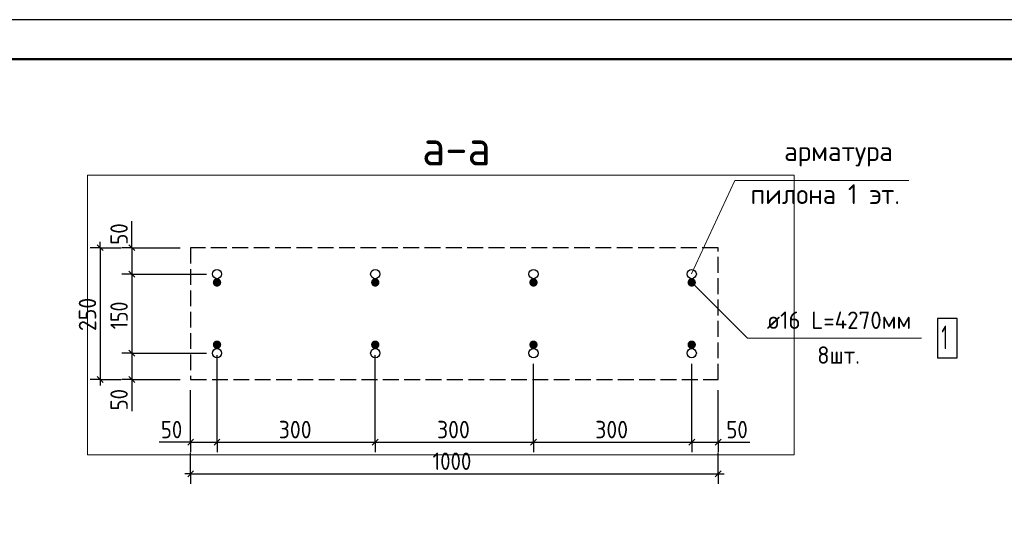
# Model space of a CAD drawing. Header units: millimetres. Extents: x 0 to 50400, y 0 to 35640.
# Tile 12 of 13: x 18657 to 33591, y 27910 to 35640. Entities that reach past the tile are written whole.
import ezdxf

# ---------------------------------------------------------------- set-up
doc = ezdxf.new("R2010")
doc.units = ezdxf.units.MM
doc.linetypes.add('______2', pattern=[324, 240, -84])
doc.linetypes.add('______5', pattern=[1320, 960, -120, 120, -120])
for name, color, linetype, lineweight in [('Standard', 7, 'Continuous', 25), ('Заголовок чертежа', 7, 'Continuous', 25), ('Позиционная метка линия выноска', 7, 'Continuous', 13), ('Размерная линия_ общее', 7, 'Continuous', 13)]:
    doc.layers.add(name, color=color, linetype=linetype, lineweight=lineweight)
doc.layers.add('Оси', color=7, linetype='______5', true_color=0x656565)
doc.layers.add('Стена фоновая арматура Х1', color=7, linetype='______2', true_color=0xa0a0a0)
doc.layers.add('Размерная выноска', color=7, linetype='Continuous')
doc.styles.add('ISOCPEUR', font='txt')

msp = doc.modelspace()

# ---------------------------------------------------------------- hatches: boundary and pattern name
at = {"layer": 'Стена фоновая арматура Х1', "linetype": 'Continuous', "lineweight": 18, "transparency": 33554687}
for points in [[(21714, 31654), (21709, 31679), (21695, 31700), (21674, 31714), (21650, 31718), (21625, 31714), (21604, 31700), (21591, 31679), (21586, 31654), (21591, 31630), (21604, 31609), (21625, 31595), (21650, 31590), (21674, 31595), (21695, 31609), (21709, 31630)], [(24114, 31654), (24109, 31679), (24095, 31700), (24074, 31714), (24050, 31718), (24025, 31714), (24004, 31700), (23991, 31679), (23986, 31654), (23991, 31630), (24004, 31609), (24025, 31595), (24050, 31590), (24074, 31595), (24095, 31609), (24109, 31630)], [(26514, 31654), (26509, 31679), (26495, 31700), (26474, 31714), (26450, 31718), (26425, 31714), (26404, 31700), (26391, 31679), (26386, 31654), (26391, 31630), (26404, 31609), (26425, 31595), (26450, 31590), (26474, 31595), (26495, 31609), (26509, 31630)], [(28914, 31654), (28909, 31679), (28895, 31700), (28874, 31714), (28850, 31718), (28825, 31714), (28804, 31700), (28791, 31679), (28786, 31654), (28791, 31630), (28804, 31609), (28825, 31595), (28850, 31590), (28874, 31595), (28895, 31609), (28909, 31630)], [(21714, 30710), (21709, 30735), (21695, 30756), (21674, 30770), (21650, 30774), (21625, 30770), (21604, 30756), (21591, 30735), (21586, 30710), (21591, 30686), (21604, 30665), (21625, 30651), (21650, 30646), (21674, 30651), (21695, 30665), (21709, 30686)], [(24114, 30710), (24109, 30735), (24095, 30756), (24074, 30770), (24050, 30774), (24025, 30770), (24004, 30756), (23991, 30735), (23986, 30710), (23991, 30686), (24004, 30665), (24025, 30651), (24050, 30646), (24074, 30651), (24095, 30665), (24109, 30686)], [(26514, 30710), (26509, 30735), (26495, 30756), (26474, 30770), (26450, 30774), (26425, 30770), (26404, 30756), (26391, 30735), (26386, 30710), (26391, 30686), (26404, 30665), (26425, 30651), (26450, 30646), (26474, 30651), (26495, 30665), (26509, 30686)], [(28914, 30710), (28909, 30735), (28895, 30756), (28874, 30770), (28850, 30774), (28825, 30770), (28804, 30756), (28791, 30735), (28786, 30710), (28791, 30686), (28804, 30665), (28825, 30651), (28850, 30646), (28874, 30651), (28895, 30665), (28909, 30686)]]:
    msp.add_hatch(color=7, dxfattribs=at).paths.add_polyline_path(points)

# ---------------------------------------------------------------- linework, layer by layer
at = {"layer": 'Standard', "color": 7, "linetype": 'Continuous', "lineweight": -3, "transparency": 33554687}
for p, q in [((19877, 32182), (19877, 32272)), ((20357, 32182), (20357, 32272)), ((19877, 32182), (19727, 32182)), ((19877, 32182), (20027, 32182)), ((19877, 32182), (20197, 32182)), ((19877, 32182), (19877, 30182)), ((20357, 32182), (20207, 32182)), ((20357, 32182), (20507, 32182)), ((20357, 32182), (21090, 32182)), ((20357, 32182), (20357, 31782)), ((20357, 31782), (20207, 31782)), ((20357, 31782), (20507, 31782)), ((20357, 31782), (21490, 31782)), ((20357, 31782), (20357, 30582)), ((20357, 30582), (20207, 30582)), ((20357, 30582), (20507, 30582)), ((20357, 30582), (21490, 30582)), ((20357, 30582), (20357, 30182)), ((19877, 30182), (19727, 30182)), ((19877, 30182), (20027, 30182)), ((19877, 30182), (20197, 30182)), ((19877, 30182), (19877, 30092)), ((20357, 30182), (20207, 30182)), ((20357, 30182), (20507, 30182)), ((20357, 30182), (21090, 30182)), ((20357, 30182), (20357, 30092)), ((21250, 29231), (21250, 29381)), ((21650, 29231), (21650, 29381)), ((24050, 29231), (24050, 29381)), ((26450, 29231), (26450, 29381)), ((28850, 29231), (28850, 29381)), ((29250, 29231), (29250, 29381)), ((21250, 29231), (21160, 29231)), ((21250, 29231), (21250, 29081)), ((21250, 29231), (21650, 29231)), ((21650, 29231), (21650, 29081)), ((21650, 29231), (24050, 29231)), ((24050, 29231), (24050, 29081)), ((24050, 29231), (26450, 29231)), ((26450, 29231), (26450, 29081)), ((26450, 29231), (28850, 29231)), ((28850, 29231), (28850, 29081)), ((28850, 29231), (29250, 29231)), ((29250, 29231), (29250, 29081)), ((29250, 29231), (29340, 29231)), ((21250, 28751), (21250, 29071)), ((29250, 28751), (29250, 29071)), ((21250, 28751), (21250, 28901)), ((29250, 28751), (29250, 28901)), ((21250, 28751), (21160, 28751)), ((21250, 28751), (21250, 28601)), ((21250, 28751), (29250, 28751)), ((29250, 28751), (29250, 28601)), ((29250, 28751), (29340, 28751))]:
    msp.add_line(p, q, dxfattribs=at)
at = {"layer": 'Standard', "color": 7, "linetype": 'Continuous', "lineweight": 25, "transparency": 33554687}
for p, q in [((19832, 32227), (19922, 32137)), ((20312, 32227), (20402, 32137)), ((20312, 31827), (20402, 31737)), ((20312, 30627), (20402, 30537)), ((19832, 30227), (19922, 30137)), ((20312, 30227), (20402, 30137)), ((21205, 29186), (21295, 29276)), ((21605, 29186), (21695, 29276)), ((24005, 29186), (24095, 29276)), ((26405, 29186), (26495, 29276)), ((28805, 29186), (28895, 29276)), ((29205, 29186), (29295, 29276)), ((21205, 28706), (21295, 28796)), ((29205, 28706), (29295, 28796))]:
    msp.add_line(p, q, dxfattribs=at)
msp.add_lwpolyline([(0, 0), (50400, 0), (50400, 35640), (0, 35640), (0, 0)], close=True, dxfattribs=at)
at = {"layer": 'Standard', "color": 7, "linetype": 'Continuous', "lineweight": 50, "transparency": 33554687}
msp.add_lwpolyline([(2400, 35040), (49800, 35040), (49800, 600), (2400, 600), (2400, 35040)], close=True, dxfattribs=at)
at = {"layer": 'Standard', "color": 254, "linetype": 'Continuous', "lineweight": 18, "true_color": 0xc4c4ff, "transparency": 33554687}
msp.add_lwpolyline([(30402, 33281), (19688, 33281), (19688, 29041), (30402, 29041), (30402, 33281)], dxfattribs=at)
at = {"layer": 'Standard', "color": 7, "linetype": 'Continuous', "lineweight": 13, "transparency": 33554687}
msp.add_lwpolyline([(32144, 33201), (29504, 33201), (28848, 31783)], dxfattribs=at)
at = {"layer": 'Standard', "color": 7, "linetype": 'Continuous', "lineweight": -3, "transparency": 33554687}
for points in [[(21650, 29231), (21650, 29252), (21650, 29252), (21650, 29252), (21650, 29252), (21650, 29252), (21650, 29252), (21650, 29252), (21650, 29252), (21650, 30550)], [(24050, 29231), (24050, 29252), (24050, 29252), (24050, 29252), (24050, 29252), (24050, 29252), (24050, 29252), (24050, 30550)], [(26450, 29231), (26450, 29252), (26450, 29252), (26450, 29252), (26450, 29252), (26450, 30422)], [(28850, 29231), (28850, 29252), (28850, 29252), (28850, 30422)], [(21250, 29231), (21250, 29252), (21250, 29252), (21250, 29252), (21250, 29252), (21250, 29252), (21250, 29252), (21250, 29252), (21250, 29252), (21250, 30022)], [(29250, 29231), (29250, 29252), (29250, 29252), (29250, 30022)]]:
    msp.add_lwpolyline(points, dxfattribs=at)
at = {"layer": 'Оси', "color": 8, "linetype": '______2', "lineweight": -3, "transparency": 33554687}
for p, q in [((29250, 32182), (21250, 32182)), ((21250, 32182), (21250, 30182)), ((29250, 30182), (29250, 32182)), ((21250, 30182), (29250, 30182))]:
    msp.add_line(p, q, dxfattribs=at)
at = {"layer": 'Позиционная метка линия выноска', "color": 7, "linetype": 'Continuous', "lineweight": 13, "transparency": 33554687}
for p, q in [((28850, 31654), (29695, 30809)), ((29695, 30809), (32263, 30809)), ((29695, 30809), (32335, 30809))]:
    msp.add_line(p, q, dxfattribs=at)
at = {"layer": 'Размерная выноска', "color": 7, "linetype": 'Continuous', "lineweight": -3, "transparency": 33554687}
for p, q in [((20357, 32182), (20357, 32582)), ((20357, 30182), (20357, 29702)), ((21250, 29231), (20770, 29231)), ((29250, 29231), (29730, 29231))]:
    msp.add_line(p, q, dxfattribs=at)
at = {"layer": 'Размерная линия_ общее', "color": 253, "linetype": 'Continuous', "lineweight": -3, "true_color": 0xa0a0a0, "transparency": 33554687}
for centre in [(21650, 31782), (24050, 31782), (26450, 31782), (28850, 31782), (21650, 30582), (24050, 30582), (26450, 30582), (28850, 30582)]:
    msp.add_circle(centre, 70, dxfattribs=at)
at = {"layer": 'Стена фоновая арматура Х1', "color": 7, "linetype": 'Continuous', "lineweight": 25, "transparency": 33554687}
msp.add_lwpolyline([(32576, 30509), (32876, 30509), (32876, 31109), (32576, 31109), (32576, 30509)], dxfattribs=at)

# ---------------------------------------------------------------- texts
at = {"layer": 'Standard', "color": 7, "linetype": 'Continuous', "lineweight": 25, "transparency": 33554687, "attachment_point": 7, "style": 'ISOCPEUR'}
for s, insert, char_height, width in [('\\W0.97;арматура', (30252, 33414), 300, 2004.22), ('\\W0.95;пилона 1 эт.', (29742, 32844), 300, 2511.54), ('\\W0.87;50', (20798, 29291), 264, 484.71), ('\\W0.91;300', (22586, 29291), 264, 674.39), ('\\W0.91;300', (24986, 29291), 264, 674.39), ('\\W0.91;300', (27386, 29291), 264, 674.39), ('\\W0.87;50', (29375, 29291), 264, 484.71), ('\\W0.87;1000', (24920, 28811), 264, 800.3)]:
    msp.add_mtext(s, dxfattribs=dict(at, insert=insert, char_height=char_height, width=width))
at = {"layer": 'Standard', "color": 7, "linetype": 'Continuous', "lineweight": 25, "transparency": 33554687, "char_height": 264, "attachment_point": 7, "rotation": 90, "style": 'ISOCPEUR'}
for s, insert, width in [('\\W0.87;50', (20297, 32227), 484.73), ('\\W0.91;250', (19817, 30918), 674.39), ('\\W0.83;150', (20297, 30945), 610.29), ('\\W0.87;50', (20297, 29714), 484.71)]:
    msp.add_mtext(s, dxfattribs=dict(at, insert=insert, width=width))
at = {"layer": 'Заголовок чертежа', "color": 7, "linetype": 'Continuous', "lineweight": 50, "transparency": 33554687, "insert": (24761, 33429), "char_height": 540, "width": 1489.56, "attachment_point": 7, "style": 'ISOCPEUR'}
msp.add_mtext('\\W0.92;а-а', dxfattribs=at)
at = {"layer": 'Стена фоновая арматура Х1', "color": 7, "linetype": 'Continuous', "lineweight": 13, "transparency": 33554687, "attachment_point": 7, "style": 'ISOCPEUR'}
for s, insert, char_height, width in [('\\W0.96;ø16 L=4270мм ', (29988, 30950), 264, 2554.11), ('\\W0.56;1', (32636, 30641), 360, 280), ('\\W0.94;8шт. ', (30753, 30422), 264, 1021.93)]:
    msp.add_mtext(s, dxfattribs=dict(at, insert=insert, char_height=char_height, width=width))

doc.saveas('drawing.dxf')
